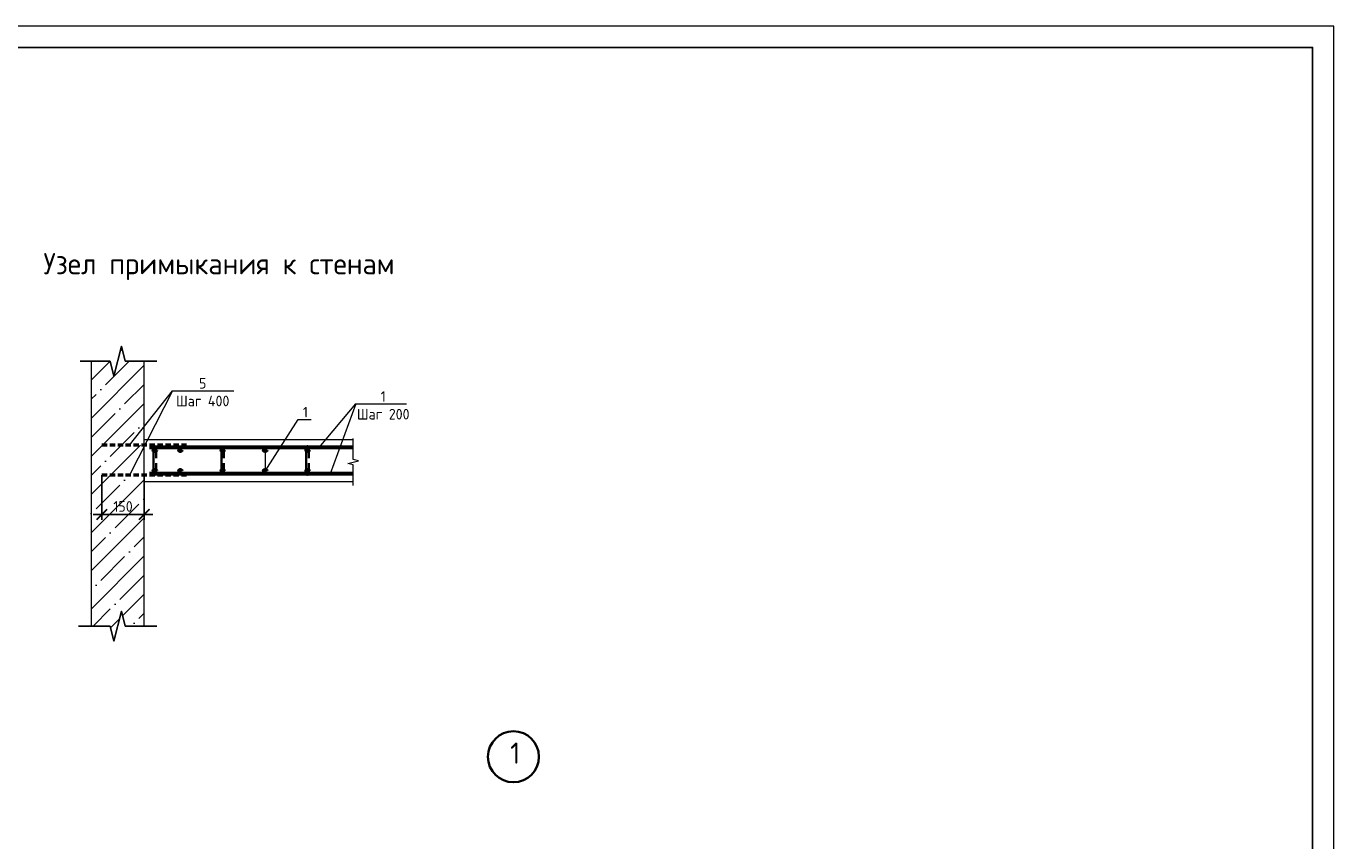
# Model space of a CAD drawing. Header units: millimetres. Extents: x 130535 to 1380046, y -52734 to 121434.
# Tile 49 of 64: x 632387 to 663207, y 15027 to 34210. Entities that reach past the tile are written whole.
import ezdxf
from ezdxf import colors
from ezdxf.entities.mleader import LeaderData, LeaderLine
from ezdxf.enums import TextEntityAlignment as Align
from ezdxf.math import Vec2, Vec3

# ---------------------------------------------------------------- set-up
doc = ezdxf.new("R2010")
doc.units = ezdxf.units.MM
doc.linetypes.add('DASHED2', pattern=[0.375, 0.25, -0.125])
doc.layers.get('DEFPOINTS').update_dxf_attribs({"color": 1, "lineweight": 0})
for name, color, linetype, lineweight in [('Основная 0.35', 200, 'Continuous', 35), ('Основная 0.60', 142, 'Continuous', 60), ('РАЗМЕРЫ', 1, 'Continuous', 9), ('Символы 0.20', 1, 'Continuous', 20), ('Текст 3.50', 82, 'Continuous', 35), ('Тонкая', 81, 'Continuous', 20), ('Тонкая 0.20', 30, 'Continuous', 20), ('ТОНКИЕ', 7, 'Continuous', 9), ('штриховка', 7, 'Continuous', 18)]:
    doc.layers.add(name, color=color, linetype=linetype, lineweight=lineweight)
doc.layers.add('ТОЛСТЫЕ_ОСНОВНЫЕ', color=6, linetype='Continuous')
doc.styles.add('GOST-2.304_Type-B', font='GOST Common.ttf')
doc.dimstyles.new('СПДС', dxfattribs={"dimscale": 100, "dimtxt": 2.5, "dimasz": 2.5, "dimexe": 1.25, "dimexo": 0, "dimtad": 1, "dimdec": 0, "dimtxsty": 'GOST-2.304_Type-B', "dimblk": 'ARCHTICK', "dimcen": 2.5, "dimdle": 2, "dimadec": 0, "dimazin": 2, "dimtfac": 0.75, "dimtdec": 0, "dimtmove": 1, "dimatfit": 3, "dimfxl": 1, "dimtolj": 1, "dimarcsym": 1})

# ---------------------------------------------------------------- blocks, each defined once
blk = doc.blocks.new('*U5')
at = {"layer": 'ТОЛСТЫЕ_ОСНОВНЫЕ', "color": 6}
blk.add_lwpolyline([(20, 5), (589, 5), (589, 415), (20, 415)], close=True, dxfattribs=at)
at = {"layer": 'ТОНКИЕ'}
blk.add_lwpolyline([(0, 0), (594, 0), (594, 420), (0, 420)], close=True, dxfattribs=at)
blk = doc.blocks.new('_None')
blk = doc.blocks.new('_ArchTick')
at = {"color": 0, "linetype": 'ByBlock', "const_width": 0.15}
blk.add_lwpolyline([(-0.5, -0.5), (0.5, 0.5)], dxfattribs=at)
blk = doc.blocks.new('*D587')
at = {"layer": 'DEFPOINTS', "color": 0, "linetype": 'Continuous', "lineweight": 0, "transparency": 16777216}
for p in [(634170, 23639), (635170, 23639), (635170, 22713)]:
    blk.add_point(p, dxfattribs=at)
at = {"layer": 'РАЗМЕРЫ', "color": 0, "linetype": 'Continuous', "lineweight": -2, "transparency": 16777216}
for p, q in [((634170, 23639), (634170, 22588)), ((635170, 23639), (635170, 22588)), ((633970, 22713), (635370, 22713))]:
    blk.add_line(p, q, dxfattribs=at)
at = {"layer": 'РАЗМЕРЫ', "color": 0, "linetype": 'Continuous', "lineweight": -2, "transparency": 16777216, "xscale": 250, "yscale": 250, "zscale": 250, "rotation": 180}
blk.add_blockref('_ArchTick', (634170, 22713), dxfattribs=at)
at = {"layer": 'РАЗМЕРЫ', "color": 0, "linetype": 'Continuous', "lineweight": -2, "transparency": 16777216, "xscale": 250, "yscale": 250, "zscale": 250}
blk.add_blockref('_ArchTick', (635170, 22713), dxfattribs=at)
at = {"layer": 'РАЗМЕРЫ', "color": 0, "linetype": 'Continuous', "lineweight": 0, "transparency": 16777216, "insert": (634670, 22901), "char_height": 250, "attachment_point": 5, "style": 'GOST-2.304_Type-B'}
blk.add_mtext('\\A1;150', dxfattribs=at)

msp = doc.modelspace()

# ---------------------------------------------------------------- hatches: boundary and pattern name
at = {"layer": 'штриховка', "linetype": 'Continuous', "lineweight": 0}
h = msp.add_hatch(dxfattribs=at)
h.set_pattern_fill('ANSI35', color=256, scale=100)
h.set_pattern_definition([(45, (-191588.6, 148679.9), (-449.0128, 449.0128), []), (45, (-191139.6, 148679.9), (-449.0128, 449.0128), [793.75, -158.75, 0, -158.75])])
h.paths.add_polyline_path([(635169.6, 23481.2), (635169.6, 23481.2), (635169.6, 23639.5), (634821.7, 23639.5), (635169.6, 24322.5), (635169.6, 24342), (634821.7, 24342), (635169.6, 24783.5), (635169.6, 26321.2), (634719.6, 26321.2), (634632.1, 26671.2), (634457.1, 25971.2), (634369.6, 26321.2), (633919.6, 26321.2), (633919.6, 20081.2), (634369.6, 20081.2), (634457.1, 19731.2), (634632.1, 20431.2), (634719.6, 20081.2), (635169.6, 20081.2)])

# ---------------------------------------------------------------- linework, layer by layer
at = {"color": 0, "linetype": 'ByBlock', "lineweight": -2}
for p, q in [((633658.2, 26321.2), (634369.6, 26321.2)), ((634719.6, 26321.2), (635169.6, 26321.2)), ((635169.6, 26321.2), (635469.6, 26321.2)), ((633919.6, 20081.2), (633619.6, 20081.2)), ((633919.6, 20081.2), (634369.6, 20081.2)), ((634719.6, 20081.2), (635169.6, 20081.2)), ((635169.6, 20081.2), (635469.6, 20081.2))]:
    msp.add_line(p, q, dxfattribs=at)
at = {"linetype": 'DASHED2', "lineweight": 50, "ltscale": 500}
for p, q in [((636169.6, 24342), (634169.6, 24342)), ((636169.6, 23639.5), (634169.6, 23639.5))]:
    msp.add_line(p, q, dxfattribs=at)
at = {"color": 0, "linetype": 'ByBlock', "lineweight": -2}
for points in [[(634369.6, 26321.2), (634457.1, 25971.2), (634632.1, 26671.2), (634719.6, 26321.2)], [(634369.6, 20081.2), (634457.1, 19731.2), (634632.1, 20431.2), (634719.6, 20081.2)]]:
    msp.add_lwpolyline(points, dxfattribs=at)
at = {"layer": 'Основная 0.35'}
for p, q in [((635389.6, 24291.2), (635389.6, 23671.2)), ((635449.6, 24291.2), (635449.6, 24041.2)), ((636989.6, 24291.2), (636989.6, 23671.2)), ((637049.6, 24291.2), (637049.6, 24041.2)), ((638989.6, 24291.2), (638989.6, 23671.2)), ((639049.6, 24291.2), (639049.6, 24041.2)), ((635449.6, 23671.2), (635449.6, 23921.2)), ((637049.6, 23671.2), (637049.6, 23921.2)), ((639049.6, 23671.2), (639049.6, 23921.2))]:
    msp.add_line(p, q, dxfattribs=at)
for centre, start, end in [((635419.6, 24291.2), 0, 180), ((639019.6, 24291.2), 0, 180), ((635419.6, 23671.2), 180, 0), ((639019.6, 23671.2), 180, 0)]:
    msp.add_arc(centre, 30, start, end, dxfattribs=at)
at = {"layer": 'Основная 0.60'}
for p, q in [((640097.1, 24291.2), (635294.6, 24291.2)), ((640097.1, 23671.2), (635294.6, 23671.2))]:
    msp.add_line(p, q, dxfattribs=at)
for centre in [(635419.6, 24231.2), (636019.6, 24231.2), (637019.6, 24231.2), (638019.6, 24231.2), (639019.6, 24231.2), (635419.6, 23731.2), (636019.6, 23731.2), (637019.6, 23731.2), (638019.6, 23731.2), (639019.6, 23731.2)]:
    msp.add_circle(centre, 30, dxfattribs=at)
at = {"layer": 'РАЗМЕРЫ', "linetype": 'Continuous', "lineweight": 0}
for p, q in [((635833.7, 25626), (634821.7, 23639.5)), ((640155.6, 25314.9), (639555.2, 23671.2))]:
    msp.add_line(p, q, dxfattribs=at)
at = {"layer": 'Символы 0.20'}
for points in [[(639296.6, 24291.2), (640155.6, 25314.9)], [(640155.6, 25314.9), (641350.2, 25314.9)]]:
    msp.add_lwpolyline(points, dxfattribs=at)
at = {"layer": 'Текст 3.50'}
msp.add_circle((643871.8, 17006.4), 600, dxfattribs=at)
at = {"layer": 'Тонкая'}
msp.add_lwpolyline([(640097.1, 23393), (640097.1, 23468), (640097.1, 23882.7), (639972.1, 23914), (640222.1, 23976.5), (640097.1, 24007.7), (640097.1, 24422.5), (640097.1, 24497.5)], dxfattribs=at)
at = {"layer": 'Тонкая 0.20', "ltscale": 6}
for p, q in [((633919.6, 26321.2), (633919.6, 20081.2)), ((635169.6, 20081.2), (635169.6, 26321.2))]:
    msp.add_line(p, q, dxfattribs=at)
at = {"layer": 'Тонкая 0.20'}
for points in [[(635169.6, 24481.2), (640097.1, 24481.2)], [(640097.1, 23481.2), (635169.6, 23481.2), (635169.6, 24481.2)]]:
    msp.add_lwpolyline(points, dxfattribs=at)

# ---------------------------------------------------------------- block references
at = {"xscale": 100, "yscale": 100, "zscale": 100}
msp.add_blockref('*U5', (603807.5, -7790.1), dxfattribs=at)
msp.add_blockref('*U5', (603807.5, -7790.1), dxfattribs=at)

# ---------------------------------------------------------------- texts
at = {"layer": 'Символы 0.20', "insert": (640802.7, 25614.9), "char_height": 250, "attachment_point": 2, "style": 'GOST-2.304_Type-B'}
msp.add_mtext('1\\PШаг 200', dxfattribs=at)
at = {"layer": 'Текст 3.50', "insert": (643793.6, 17342.9), "char_height": 500, "width": 1472.512, "attachment_point": 1, "style": 'GOST-2.304_Type-B'}
msp.add_mtext('1', dxfattribs=at)
at = {"layer": 'ТОНКИЕ', "linetype": 'Continuous', "lineweight": 0, "style": 'GOST-2.304_Type-B'}
msp.add_text('Узел примыкания к стенам', height=500, dxfattribs=at).set_placement((636932.5, 28617.5), align=Align.MIDDLE_CENTER)

# ---------------------------------------------------------------- dimensions: what is measured, and where the dimension line sits
at = {"layer": 'РАЗМЕРЫ', "linetype": 'Continuous', "lineweight": 0}
dim = msp.add_linear_dim(base=(635169.6, 22713.2), p1=(634169.6, 23639.5), p2=(635169.6, 23639.5), text='150', dimstyle='СПДС', dxfattribs=at)
dim.commit()
dim.dimension.update_dxf_attribs({"geometry": '*D587', "text_midpoint": (634669.6, 22900.7)})

# ---------------------------------------------------------------- leaders
at = {"layer": 'Символы 0.20'}
ml = msp.add_multileader_mtext('Standard', dxfattribs=at)
ml.set_content('5\\PШаг 400', color=256, style='GOST-2.304_Type-B')
ml.set_leader_properties(color=256, linetype='ByLayer', lineweight=-1)
ml.set_arrow_properties(name='NONE')
ml.build(insert=Vec2(0, 0))
ml.multileader.update_dxf_attribs({"text_left_attachment_type": 6, "text_right_attachment_type": 6, "dogleg_length": 1, "arrow_head_size": 18, "scale": 20})
ctx = ml.context
ctx.base_point, ctx.scale, ctx.char_height, ctx.arrow_head_size, ctx.landing_gap_size, ctx.plane_origin = Vec3(635933.7, 25626), 20, 250, 18, 9, Vec3(634688.2, 25750.7)
ctx.left_attachment, ctx.right_attachment, ctx.text_align_type = 6, 6, 1
notes = []
notes.append((ctx, [(0, (1, 1, 0), (635833.7, 25626), (1, 0), 100, [(0, [(634821.7, 24342)], 0, [])])]))
ctx.mtext.insert, ctx.mtext.alignment, ctx.mtext.flow_direction = Vec3(636548, 25926), 2, 5
ml = msp.add_multileader_mtext('Standard', dxfattribs=at)
ml.set_content('1', color=256, style='GOST-2.304_Type-B')
ml.set_leader_properties(color=256, linetype='ByLayer', lineweight=-1)
ml.set_arrow_properties(name='NONE')
ml.build(insert=Vec2(0, 0))
ml.multileader.update_dxf_attribs({"text_left_attachment_type": 6, "text_right_attachment_type": 6, "dogleg_length": 1, "arrow_head_size": 18, "scale": 20})
ctx = ml.context
ctx.base_point, ctx.scale, ctx.char_height, ctx.arrow_head_size, ctx.landing_gap_size, ctx.plane_origin = Vec3(638901.2, 24947.1), 20, 250, 18, 9, Vec3(636552.9, 29101.2)
ctx.left_attachment, ctx.right_attachment = 6, 6
notes.append((ctx, [(0, (1, 1, 0), (638801.2, 24947.1), (1, 0), 100, [(1, [(638019.6, 24231.2), (638019.6, 23731.2)], 0, [])])]))
ctx.mtext.insert, ctx.mtext.width, ctx.mtext.flow_direction = Vec3(638910.2, 25247.1), 28.429, 5
for ctx, leaders in notes:
    for number, flags, end, landing, length, lines in leaders:
        leader = LeaderData()
        leader.index, (leader.has_last_leader_line, leader.has_dogleg_vector, leader.attachment_direction) = number, flags
        leader.last_leader_point, leader.dogleg_vector, leader.dogleg_length = Vec3(end), Vec3(landing), length
        for number, points, colour, breaks in lines:
            line = LeaderLine()
            line.index, line.vertices, line.color, line.breaks = number, Vec3.list(points), colors.encode_raw_color(colour), breaks
            leader.lines.append(line)
        ctx.leaders.append(leader)

doc.saveas('drawing.dxf')
